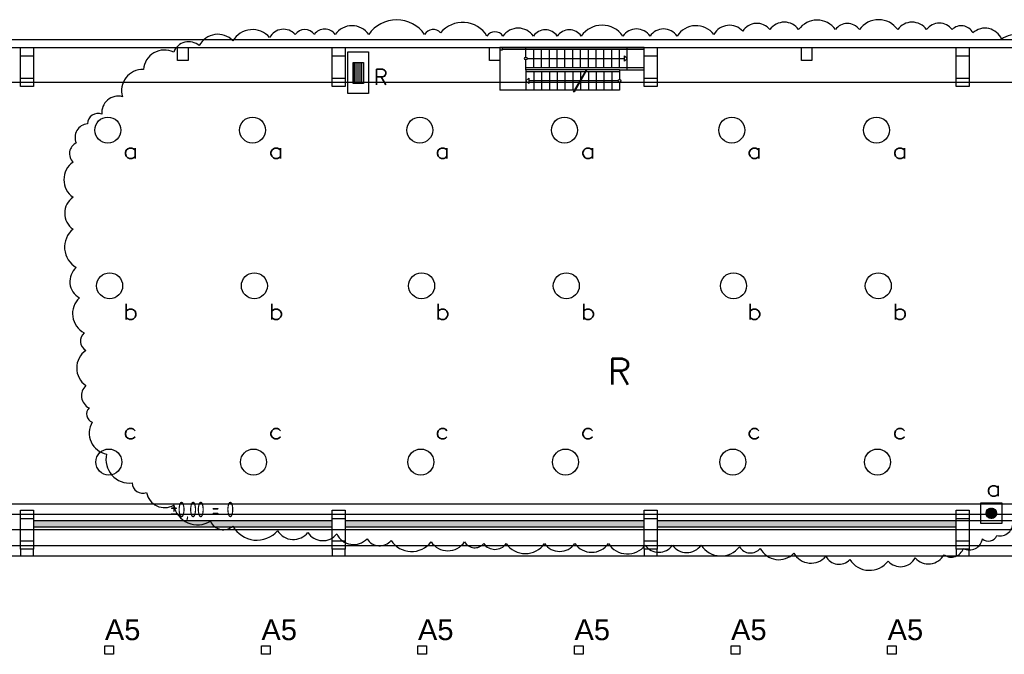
# Model space of a CAD drawing. Header units: millimetres. Extents: x -1190408159 to 361788912, y -2544212749 to 93633750.
# Tile 30 of 69: x 82976 to 120853, y 76209 to 100641. Entities that reach past the tile are written whole.
import ezdxf

# ---------------------------------------------------------------- set-up
doc = ezdxf.new("R2010")
doc.units = ezdxf.units.MM
for name, color, linetype in [('4-ROZVADEC', 5, 'Continuous'), ('6-TEXT', 3, 'Continuous'), ('7-ČÍSLO-OBVODU', 3, 'Continuous'), ('A-SVĚTLA-1', 5, 'Continuous'), ('DT', 5, 'Continuous'), ('EXTENRICO popis', 3, 'Continuous'), ('EXTENRICO svítidla', 5, 'Continuous'), ('KCE_POHLED', 7, 'Continuous'), ('KOTY', 3, 'Continuous'), ('LEGENDA', 3, 'Continuous'), ('OA-SRAFA', 35, 'Continuous'), ('OA-TENKA', 7, 'Continuous'), ('OBVOD', 7, 'Continuous'), ('PODLAHY', 130, 'Continuous'), ('SKELET', 6, 'Continuous'), ('STAVBA', 7, 'Continuous'), ('TEXT-OVLÁDÁNÍ', 3, 'Continuous')]:
    doc.layers.add(name, color=color, linetype=linetype)
doc.styles.add('Muj', font='ARIAL.TTF', dxfattribs={"height": 200})
doc.styles.add('ROMANS', font='romans.shx')
doc.styles.add('S_T_Y_L', font='geniso.shx', dxfattribs={"width": 0.8})

# ---------------------------------------------------------------- blocks, each defined once
blk = doc.blocks.new('A$C54DA26D3')
at = {"layer": '4-ROZVADEC'}
for p, q in [((386, 541), (1186, 541)), ((386, 479), (1186, 479)), ((386, 400), (1186, 400)), ((386, 331), (1186, 331)), ((386, 257), (1186, 257))]:
    blk.add_line(p, q, dxfattribs=at)
for points in [[(0, 0), (0, 800), (1600, 800), (1600, 0)], [(386, 200), (386, 600), (1186, 600), (1186, 200)]]:
    blk.add_lwpolyline(points, close=True, dxfattribs=at)
blk = doc.blocks.new('B_ZVTLAC')
at = {"layer": 'DT'}
for p, q in [((-100, 0), (-100, 200)), ((-100, 200), (100, 200)), ((100, 200), (100, 0)), ((-50, 101.3), (-1.3, 150)), ((-49.9, 96.9), (3.1, 149.9)), ((-49.6, 106.2), (-6.2, 149.6)), ((-49.5, 92.8), (7.2, 149.5)), ((-48.8, 89), (11, 148.8)), ((-48.6, 111.7), (-11.7, 148.6)), ((-47.8, 85.5), (14.5, 147.8)), ((-46.7, 82.1), (17.9, 146.7)), ((-46.6, 118.2), (-18.2, 146.6)), ((-45.4, 79), (21, 145.4)), ((-43.9, 76), (24, 143.9)), ((-42.2, 73.2), (26.8, 142.2)), ((-41.7, 127.5), (-27.5, 141.7)), ((-40.4, 70.5), (29.5, 140.4)), ((-38.4, 68), (32, 138.4)), ((-36.3, 65.6), (34.4, 136.3)), ((-34, 63.4), (36.6, 134)), ((-31.6, 61.3), (38.7, 131.6)), ((-29.1, 59.3), (40.7, 129.1)), ((-26.4, 57.5), (42.5, 126.4)), ((-23.6, 55.9), (44.1, 123.6)), ((-20.6, 54.4), (45.6, 120.6)), ((-17.4, 53.1), (46.9, 117.4)), ((-14, 52), (48, 114)), ((-10.4, 51.1), (48.9, 110.4)), ((-6.6, 50.4), (49.6, 106.6)), ((-2.5, 50.1), (49.9, 102.5)), ((2, 50), (50, 98)), ((100, 0), (-100, 0)), ((6.9, 50.5), (49.5, 93.1)), ((12.6, 51.6), (48.4, 87.4)), ((19.3, 53.9), (46.1, 80.7)), ((29.7, 59.8), (40.2, 70.3))]:
    blk.add_line(p, q, dxfattribs=at)
blk.add_circle((0, 100), 50, dxfattribs=at)

msp = doc.modelspace()

# ---------------------------------------------------------------- hatches: boundary and pattern name
at = {"layer": 'OA-SRAFA', "linetype": 'ByBlock', "ltscale": 2}
h = msp.add_hatch(dxfattribs=at)
h.set_pattern_fill('HONEY', color=0, scale=500, style=0)
h.set_pattern_definition([(0, (-76858.273, -13915.244), (93.75, 54.126587), [62.5, -125]), (120, (-76858.273, -13915.244), (-93.75, 54.126588), [62.5, -125]), (60, (-76858.273, -13915.244), (2e-07, 108.253175), [-125, 62.5])])
h.paths.add_polyline_path([(83501.37506, 81353.90055), (83501.37506, 81103.90055), (95001.37506, 81103.90055), (95001.37506, 81353.90055)])
h.paths.add_polyline_path([(107001.37506, 81103.90055), (107001.37506, 81353.90055), (95501.37506, 81353.90055), (95501.37506, 81103.90055)])
h = msp.add_hatch(dxfattribs=at)
h.set_pattern_fill('HONEY', color=0, scale=500, style=0)
h.set_pattern_definition([(0, (-64858.273, -13915.244), (93.75, 54.126587), [62.5, -125]), (120, (-64858.273, -13915.244), (-93.75, 54.126588), [62.5, -125]), (60, (-64858.273, -13915.244), (2e-07, 108.253175), [-125, 62.5])])
h.paths.add_polyline_path([(95501.37506, 81353.90055), (95501.37506, 81103.90055), (107001.37506, 81103.90055), (107001.37506, 81353.90055)])
h.paths.add_polyline_path([(119001.37506, 81103.90055), (119001.37506, 81353.90055), (107501.37506, 81353.90055), (107501.37506, 81103.90055)])

# ---------------------------------------------------------------- linework, layer by layer
at = {"layer": '7-ČÍSLO-OBVODU'}
msp.add_lwpolyline([(121979.83674, 99519.13603, 0.52056705), (120750.16464, 99887.76355, 0.52056705), (119643.4239, 100133.51522, 0.52056705), (118844.19079, 100256.39106, 0.52056705), (117860.5009, 100256.39106, 0.52056705), (116753.76016, 100256.39106, 0.52056705), (115278.10585, 100256.39106, 0.52056705), (114355.94138, 100256.39106, 0.52056705), (112941.81248, 100256.39106, 0.52056705), (111835.07175, 100256.39106, 0.52056705), (110789.85643, 100194.95314, 0.52056705), (109683.1157, 100072.0773, 0.52056705), (108269.10628, 100010.63938, 0.52056705), (107223.89096, 100010.63938, 0.52056705), (106178.67565, 100010.63938, 0.52056705), (104580.08996, 100010.63938, 0.52056705), (103657.80602, 100010.63938, 0.52056705), (102735.52207, 100010.63938, 0.52056705), (101567.37539, 100010.63938, 0.52056705), (100952.4796, 100010.63938, 0.52056705), (99169.5566, 100133.51522, 0.52056705), (98554.66082, 100072.0773, 0.52056705), (96402.82423, 100072.0773, 0.52056705), (95111.62671, 100072.0773, 0.52056705), (94312.3936, 100072.0773, 0.52056705), (93574.56645, 100072.0773, 0.52056705), (92590.75709, 99949.20146, 0.52056705), (91176.74766, 99826.32563, 0.52056705), (89885.55014, 99642.01187, 0.52056705), (88901.86024, 99396.2602, 0.52056705), (87733.59409, 98720.44309, 0.52056705), (86934.36098, 97675.99848, 0.52056705), (86135.00841, 97000.18137, 0.52056705), (85581.75751, 96631.55386, 0.52056705), (85151.31851, 95894.35325, 0.52056705), (85028.38714, 95157.09823, 0.52056705), (85028.38714, 93805.46402, 0.52056705), (85028.38714, 92576.70565, 0.52056705), (85151.31851, 91102.1956, 0.52056705), (85274.24988, 89934.87515, 0.52056705), (85458.70667, 88583.24094, 0.52056705), (85520.23209, 87907.42384, 0.52056705), (85520.23209, 86555.78963, 0.52056705), (85643.16346, 85695.65877, 0.52056705), (85766.2143, 85142.7175, 0.52056705), (86319.4652, 83914.01354, 0.52056705), (87303.27456, 82808.13101, 0.52056705), (87856.64493, 82439.5035, 0.52056705), (88901.86024, 81948.00015, 0.52056705), (90315.86967, 81333.62096, 0.52056705), (91176.74766, 81149.30721, 0.52056705), (92898.26471, 80964.99345, 0.52056705), (94066.4114, 80903.55553, 0.52056705), (95173.15213, 80842.11761, 0.52056705), (96341.29882, 80657.80386, 0.52056705), (97263.58276, 80596.36594, 0.52056705), (98800.64302, 80534.92802, 0.52056705), (100091.72108, 80534.92802, 0.52056705), (100829.54823, 80473.4901, 0.52056705), (101690.30676, 80473.4901, 0.52056705), (103165.96107, 80473.4901, 0.52056705), (104334.10776, 80473.4901, 0.52056705), (105625.30528, 80473.4901, 0.52056705), (107039.43417, 80412.05218, 0.52056705), (108084.64949, 80412.05218, 0.52056705), (109191.27075, 80412.05218, 0.52056705), (110666.92506, 80350.61427, 0.52056705), (111466.15817, 80289.17635, 0.52056705), (112757.35569, 80104.86259, 0.52056705), (113987.0278, 79981.98675, 0.52056705), (114909.19228, 79859.11092, 0.52056705), (116384.84659, 79797.673, 0.52056705), (117430.0619, 79920.54884, 0.52056705), (118536.80263, 80043.42467, 0.52056705), (119274.51032, 80289.17635, 0.52056705), (120012.33748, 80657.80386, 0.52056705), (120565.70785, 80780.6797, 0.52056705), (121180.48416, 81333.62096, 0.52056705)], format="xyb", dxfattribs=at)
at = {"layer": 'A-SVĚTLA-1'}
for centre in [(86366.17042, 96390.04502), (86366.17042, 96390.04502), (91933.35014, 96390.04502), (98367.7399, 96390.04502), (98367.7399, 96390.04502), (103934.91961, 96390.04502), (110369.30937, 96390.04502), (110369.30937, 96390.04502), (115936.48909, 96390.04502), (86436.02253, 90397.66865), (86436.02253, 90397.66865), (92003.20225, 90397.66865), (98437.592, 90397.66865), (98437.592, 90397.66865), (104004.77172, 90397.66865), (110439.16148, 90397.66865), (110439.16148, 90397.66865), (116006.3412, 90397.66865), (86405.70516, 83611.80258), (86405.70516, 83611.80258), (91972.88488, 83611.80258), (98407.27463, 83611.80258), (98407.27463, 83611.80258), (103974.45435, 83611.80258), (110408.84411, 83611.80258), (110408.84411, 83611.80258), (115976.02383, 83611.80258)]:
    msp.add_circle(centre, 500, dxfattribs=at)
at = {"layer": 'EXTENRICO svítidla', "linetype": 'ByBlock'}
for points in [[(86253.33923, 76539.45813), (86585.33923, 76539.45813), (86585.33923, 76209.45813), (86253.33923, 76209.45813)], [(92275.50589, 76539.45813), (92607.50589, 76539.45813), (92607.50589, 76209.45813), (92275.50589, 76209.45813)], [(98297.67256, 76539.45813), (98629.67256, 76539.45813), (98629.67256, 76209.45813), (98297.67256, 76209.45813)], [(104319.83923, 76539.45813), (104651.83923, 76539.45813), (104651.83923, 76209.45813), (104319.83923, 76209.45813)], [(110342.0059, 76539.45813), (110674.0059, 76539.45813), (110674.0059, 76209.45813), (110342.0059, 76209.45813)], [(116364.17256, 76539.45813), (116696.17256, 76539.45813), (116696.17256, 76209.45813), (116364.17256, 76209.45813)]]:
    msp.add_lwpolyline(points, close=True, dxfattribs=at)
at = {"layer": 'KCE_POHLED', "linetype": 'ByBlock'}
msp.add_line((10151.37506, 99873.90055), (166351.37506, 99873.90055), dxfattribs=at)
at = {"layer": 'OA-TENKA', "color": 0, "linetype": 'ByBlock', "ltscale": 50}
for p, q in [((107001.37506, 99573.90055), (101451.37506, 99573.90055)), ((101451.37506, 99393.90055), (101451.37506, 97928.90055)), ((107001.37506, 99498.90055), (101526.37506, 99498.90055)), ((102451.37506, 99193.90055), (102451.37506, 99573.90055)), ((102751.37506, 98788.90055), (102751.37506, 99498.90055)), ((103051.37506, 98788.90055), (103051.37506, 99498.90055)), ((103351.37506, 98788.90055), (103351.37506, 99498.90055)), ((103651.37506, 98788.90055), (103651.37506, 99498.90055)), ((103951.37506, 98788.90055), (103951.37506, 99498.90055)), ((104251.37506, 98788.90055), (104251.37506, 99498.90055)), ((104551.37506, 98788.90055), (104551.37506, 99498.90055)), ((104851.37506, 98788.90055), (104851.37506, 99498.90055)), ((105151.37506, 98788.90055), (105151.37506, 99498.90055)), ((105451.37506, 98788.90055), (105451.37506, 99498.90055)), ((105751.37506, 98788.90055), (105751.37506, 99498.90055)), ((106051.37506, 98788.90055), (106051.37506, 99498.90055)), ((106351.37506, 99143.90055), (106245.30905, 99249.96657)), ((106245.30905, 99037.83453), (106245.30905, 99249.96657)), ((106351.37506, 98713.90055), (106351.37506, 99573.90055)), ((102451.37506, 98713.90055), (102451.37506, 99093.90055)), ((102501.37506, 99143.90055), (106245.30905, 99143.90055)), ((106351.37506, 99143.90055), (106245.30905, 99037.83453)), ((107001.37506, 98788.90055), (102451.37506, 98788.90055)), ((102451.37506, 98713.90055), (102451.37506, 97928.90055)), ((104764.99466, 98713.90055), (102451.37506, 98713.90055)), ((104721.69339, 98638.90055), (102451.37506, 98638.90055)), ((102751.37506, 98638.90055), (102751.37506, 97928.90055)), ((103051.37506, 98638.90055), (103051.37506, 97928.90055)), ((103351.37506, 98638.90055), (103351.37506, 97928.90055)), ((103651.37506, 98638.90055), (103651.37506, 97928.90055)), ((103951.37506, 98638.90055), (103951.37506, 97928.90055)), ((104251.37506, 98638.90055), (104251.37506, 97928.90055)), ((104551.37506, 98638.90055), (104551.37506, 98343.90055)), ((106051.37506, 98713.90055), (107001.37506, 98713.90055)), ((102451.37506, 98283.90055), (102557.44108, 98389.96657)), ((102451.37506, 98283.90055), (102557.44108, 98177.83453)), ((102557.44108, 98389.96657), (102557.44108, 98177.83453)), ((104516.73405, 98283.90055), (102557.44108, 98283.90055))]:
    msp.add_line(p, q, dxfattribs=at)
at = {"layer": 'OA-TENKA', "color": 0, "linetype": 'ByBlock', "ltscale": 25}
for p, q in [((104764.99466, 98713.90055), (104268.47343, 97853.90055)), ((104799.63568, 98713.90055), (104303.11445, 97853.90055)), ((106051.37506, 98638.90055), (104756.33441, 98638.90055)), ((106051.37506, 98713.90055), (104764.99466, 98713.90055)), ((104851.37506, 98638.90055), (104851.37506, 97928.90055)), ((105151.37506, 98638.90055), (105151.37506, 97928.90055)), ((105451.37506, 98638.90055), (105451.37506, 97928.90055)), ((105751.37506, 98638.90055), (105751.37506, 97928.90055)), ((106051.37506, 98713.90055), (106051.37506, 98333.90055)), ((106001.37506, 98283.90055), (104551.37506, 98283.90055)), ((104551.37506, 98283.90055), (104551.37506, 97928.90055)), ((106051.37506, 98233.90055), (106051.37506, 97928.90055)), ((106051.37506, 97928.90055), (101451.37506, 97928.90055))]:
    msp.add_line(p, q, dxfattribs=at)
at = {"layer": 'OA-TENKA', "linetype": 'ByBlock', "ltscale": 75}
for p, q in [((10451.37506, 98233.90055), (143501.37506, 98233.90055)), ((10451.37506, 82002.6671), (143501.37506, 82002.6671)), ((10451.37506, 81602.6671), (143501.37506, 81602.6671)), ((10451.37506, 80401.88001), (155501.37506, 80401.88001)), ((10451.37506, 80003.90055), (155501.37506, 80003.90055))]:
    msp.add_line(p, q, dxfattribs=at)
at = {"layer": 'OA-TENKA', "color": 0, "linetype": 'ByBlock', "ltscale": 25}
msp.add_lwpolyline([(101451.37506, 99473.90055), (101551.37506, 99473.90055), (101551.37506, 99573.90055), (101451.37506, 99573.90055)], close=True, dxfattribs=at)
at = {"layer": 'OA-TENKA', "color": 0, "linetype": 'ByBlock', "ltscale": 50}
msp.add_circle((102451.37506, 99143.90055), 50, dxfattribs=at)
at = {"layer": 'OA-TENKA', "color": 0, "linetype": 'ByBlock', "ltscale": 25}
msp.add_circle((106051.37506, 98283.90055), 50, dxfattribs=at)
at = {"layer": 'OBVOD', "linetype": 'ByBlock'}
msp.add_line((10951.37506, 99573.90055), (143001.37506, 99573.90055), dxfattribs=at)
at = {"layer": 'OBVOD', "color": 0, "linetype": 'ByBlock', "ltscale": 2}
for p, q in [((95001.37506, 81353.90055), (83501.37506, 81353.90055)), ((95001.37506, 81103.90055), (83501.37506, 81103.90055)), ((107001.37506, 81353.90055), (95501.37506, 81353.90055)), ((107001.37506, 81103.90055), (95501.37506, 81103.90055)), ((142071.1957, 81353.90055), (107501.37506, 81353.90055)), ((119001.37506, 81103.90055), (107501.37506, 81103.90055))]:
    msp.add_line(p, q, dxfattribs=at)
at = {"layer": 'PODLAHY', "color": 4, "linetype": 'ByBlock', "ltscale": 2}
for points in [[(83001.37506, 80253.90055), (83001.37506, 80003.90055), (83501.37506, 80003.90055), (83501.37506, 80253.90055)], [(95001.37506, 80253.90055), (95001.37506, 80003.90055), (95501.37506, 80003.90055), (95501.37506, 80253.90055)], [(107001.37506, 80253.90055), (107001.37506, 80003.90055), (107501.37506, 80003.90055), (107501.37506, 80253.90055)], [(119001.37506, 80253.90055), (119001.37506, 80003.90055), (119501.37506, 80003.90055), (119501.37506, 80253.90055)]]:
    msp.add_lwpolyline(points, dxfattribs=at)
at = {"layer": 'SKELET', "color": 0, "linetype": 'ByBlock', "ltscale": 2}
for p, q in [((83001.37506, 99253.90055), (83501.37506, 99253.90055)), ((95001.37506, 99253.90055), (95501.37506, 99253.90055)), ((107001.37506, 99253.90055), (107501.37506, 99253.90055)), ((83001.37506, 98393.90055), (83501.37506, 98393.90055)), ((95001.37506, 98393.90055), (95501.37506, 98393.90055)), ((107001.37506, 98393.90055), (107501.37506, 98393.90055)), ((95001.37506, 81433.90055), (95501.37506, 81433.90055)), ((95001.37506, 80573.90055), (95501.37506, 80573.90055))]:
    msp.add_line(p, q, dxfattribs=at)
at = {"layer": 'SKELET', "linetype": 'ByBlock', "ltscale": 2}
for p, q in [((119001.37506, 99253.90055), (119501.37506, 99253.90055)), ((119001.37506, 98393.90055), (119501.37506, 98393.90055)), ((83001.37506, 81433.90055), (83501.37506, 81433.90055)), ((119001.37506, 81433.90055), (119501.37506, 81433.90055)), ((83001.37506, 80573.90055), (83501.37506, 80573.90055)), ((119001.37506, 80573.90055), (119501.37506, 80573.90055))]:
    msp.add_line(p, q, dxfattribs=at)
at = {"layer": 'SKELET', "color": 6, "linetype": 'ByBlock', "ltscale": 2}
for p, q in [((107001.37506, 81433.90055), (107501.37506, 81433.90055)), ((107001.37506, 80573.90055), (107501.37506, 80573.90055))]:
    msp.add_line(p, q, dxfattribs=at)
at = {"layer": 'SKELET', "color": 0, "linetype": 'ByBlock', "ltscale": 2}
for points in [[(83501.37506, 98073.90055), (83001.37506, 98073.90055), (83001.37506, 99573.90055), (83501.37506, 99573.90055)], [(89451.37506, 99073.90055), (89051.37506, 99073.90055), (89051.37506, 99573.90055), (89451.37506, 99573.90055)], [(95501.37506, 98073.90055), (95001.37506, 98073.90055), (95001.37506, 99573.90055), (95501.37506, 99573.90055)], [(101451.37506, 99073.90055), (101051.37506, 99073.90055), (101051.37506, 99573.90055), (101451.37506, 99573.90055)], [(107501.37506, 98073.90055), (107001.37506, 98073.90055), (107001.37506, 99573.90055), (107501.37506, 99573.90055)], [(95501.37506, 80253.90055), (95001.37506, 80253.90055), (95001.37506, 81753.90055), (95501.37506, 81753.90055)]]:
    msp.add_lwpolyline(points, close=True, dxfattribs=at)
at = {"layer": 'SKELET', "linetype": 'ByBlock', "ltscale": 2}
for points in [[(113451.37506, 99073.90055), (113051.37506, 99073.90055), (113051.37506, 99573.90055), (113451.37506, 99573.90055)], [(119501.37506, 98073.90055), (119001.37506, 98073.90055), (119001.37506, 99573.90055), (119501.37506, 99573.90055)], [(83501.37506, 80253.90055), (83001.37506, 80253.90055), (83001.37506, 81753.90055), (83501.37506, 81753.90055)], [(119501.37506, 80253.90055), (119001.37506, 80253.90055), (119001.37506, 81753.90055), (119501.37506, 81753.90055)]]:
    msp.add_lwpolyline(points, close=True, dxfattribs=at)
at = {"layer": 'SKELET', "color": 6, "linetype": 'ByBlock', "ltscale": 2}
msp.add_lwpolyline([(107501.37506, 80253.90055), (107001.37506, 80253.90055), (107001.37506, 81753.90055), (107501.37506, 81753.90055)], close=True, dxfattribs=at)
at = {"layer": 'STAVBA', "linetype": 'ByBlock', "ltscale": 2}
msp.add_line((155501.37506, 81003.90055), (82451.37506, 81003.90055), dxfattribs=at)

# ---------------------------------------------------------------- block references
at = {"layer": '4-ROZVADEC', "color": 5, "lineweight": 80, "rotation": 90}
msp.add_blockref('A$C54DA26D3', (96400, 97800), dxfattribs=at)
at = {"layer": 'DT', "xscale": 4, "yscale": 4, "zscale": 4}
msp.add_blockref('B_ZVTLAC', (120353.26429, 81240.57956), dxfattribs=at)

# ---------------------------------------------------------------- texts
at = {"layer": '6-TEXT', "color": 2, "ltscale": 25, "style": 'ROMANS'}
msp.add_text('R', height=1000, dxfattribs=at).set_placement((105600, 86600))
at = {"layer": 'EXTENRICO popis', "linetype": 'ByBlock', "char_height": 800, "attachment_point": 1, "style": 'Muj'}
for insert in [(86253.33923, 77555.10577), (92275.50589, 77555.10577), (98297.67256, 77555.10577), (104319.83923, 77555.10577), (110342.0059, 77555.10577), (116364.17256, 77555.10577)]:
    msp.add_mtext_dynamic_manual_height_columns('A5', width=181.9931386, gutter_width=1000, heights=[0], dxfattribs=dict(at, insert=insert))
at = {"layer": 'KOTY', "linetype": 'ByBlock', "style": 'S_T_Y_L', "width": 0.8}
msp.add_text('±0,00 = 0', height=600, dxfattribs=at).set_placement((88762.23719, 81484.4586))
at = {"layer": 'LEGENDA', "style": 'ROMANS'}
msp.add_text('R', height=600, dxfattribs=at).set_placement((96603.92619, 98129.5373))
at = {"layer": 'TEXT-OVLÁDÁNÍ', "style": 'ROMANS', "width": 1.2}
for s, p in [('a', (86950, 95300)), ('a', (92550, 95300)), ('a', (98950, 95300)), ('a', (104550, 95300)), ('a', (110950, 95300)), ('a', (116550, 95300)), ('b', (86950, 89100)), ('b', (92550, 89100)), ('b', (98950, 89100)), ('b', (104550, 89100)), ('b', (110950, 89100)), ('b', (116550, 89100)), ('c', (86950, 84500)), ('c', (92550, 84500)), ('c', (98950, 84500)), ('c', (104550, 84500)), ('c', (110950, 84500)), ('c', (116550, 84500)), ('a', (120150, 82300))]:
    msp.add_text(s, height=600, dxfattribs=at).set_placement(p)

doc.saveas('drawing.dxf')
